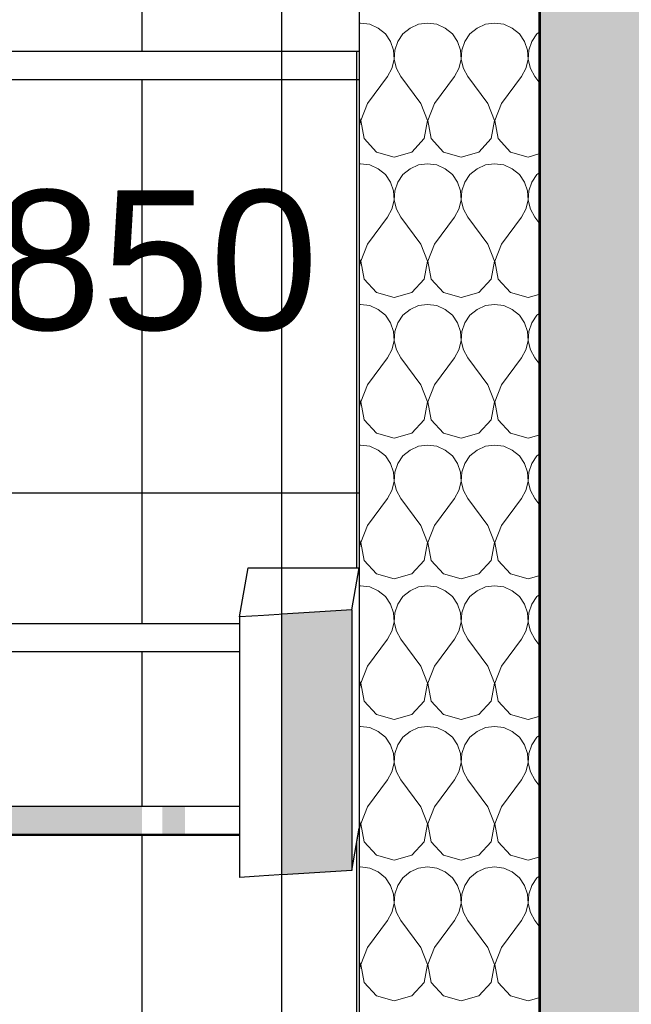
# Model space of a CAD drawing. Header units: millimetres. Extents: x -36478 to 31050, y -14815 to 11827.
# Tile 27 of 256: x -9905 to -9358, y 1509 to 2391. Entities that reach past the tile are written whole.
import ezdxf

# ---------------------------------------------------------------- set-up
doc = ezdxf.new("R2010")
doc.units = ezdxf.units.MM
doc.header["$MEASUREMENT"] = 0
doc.linetypes.add('Wipeout_Contour', pattern=[1000, 0, -1000])
for name, color, linetype in [('Konstrukce - nosné', 7, 'Continuous'), ('Nové_0', 7, 'Continuous'), ('Nové_3D prvky fasada stavajici', 7, 'Continuous'), ('Nové_Interiér - schodiště', 7, 'Continuous'), ('Nové_Konstrukce - krov', 7, 'Continuous'), ('Nové_Konstrukce - nosné', 7, 'Continuous'), ('Nové_Konstrukce – Dělicí čáry vrstev', 7, 'Continuous'), ('Nové_Kóty - SP', 7, 'Continuous'), ('Nové_Výplně - Povrchové', 7, 'Continuous'), ('Nové_Výplně – Řezové', 7, 'Continuous'), ('Výplně – Řezové', 7, 'Continuous')]:
    doc.layers.add(name, color=color, linetype=linetype)
doc.styles.add('GENEROVANÝ_STYL_2', font='txt')

# ---------------------------------------------------------------- blocks, each defined once
blk = doc.blocks.new('*X9')
at = {"layer": 'Nové_Výplně – Řezové', "color": 1, "linetype": 'Continuous', "lineweight": 13}
for p, q in [((-9600, 2388), (-9601.31, 2387.82)), ((-9591.8, 2386.86), (-9600, 2388)), ((-9584.23, 2383.52), (-9591.8, 2386.86)), ((-9577.85, 2378.24), (-9584.23, 2383.52)), ((-9555.77, 2383.52), (-9562.15, 2378.24)), ((-9548.2, 2386.86), (-9555.77, 2383.52)), ((-9540, 2388), (-9548.2, 2386.86)), ((-9531.8, 2386.86), (-9540, 2388)), ((-9524.23, 2383.52), (-9531.8, 2386.86)), ((-9517.85, 2378.24), (-9524.23, 2383.52)), ((-9495.77, 2383.52), (-9502.15, 2378.24)), ((-9488.2, 2386.86), (-9495.77, 2383.52)), ((-9480, 2388), (-9488.2, 2386.86)), ((-9471.8, 2386.86), (-9480, 2388)), ((-9464.23, 2383.52), (-9471.8, 2386.86)), ((-9457.85, 2378.24), (-9464.23, 2383.52)), ((-9573.17, 2371.42), (-9577.85, 2378.24)), ((-9562.15, 2378.24), (-9566.83, 2371.42)), ((-9513.17, 2371.42), (-9517.85, 2378.24)), ((-9502.15, 2378.24), (-9506.83, 2371.42)), ((-9453.17, 2371.42), (-9457.85, 2378.24)), ((-9442.15, 2378.24), (-9446.83, 2371.42)), ((-9440.5, 2379.61), (-9442.15, 2378.24)), ((-9570.52, 2363.57), (-9573.17, 2371.42)), ((-9566.83, 2371.42), (-9569.48, 2363.57)), ((-9510.52, 2363.57), (-9513.17, 2371.42)), ((-9506.83, 2371.42), (-9509.48, 2363.57)), ((-9450.52, 2363.57), (-9453.17, 2371.42)), ((-9446.83, 2371.42), (-9449.48, 2363.57)), ((-9571.99, 2347.24), (-9570.12, 2355.31)), ((-9570.12, 2355.31), (-9570.52, 2363.57)), ((-9569.48, 2363.57), (-9569.88, 2355.31)), ((-9569.88, 2355.31), (-9568.01, 2347.24)), ((-9511.99, 2347.24), (-9510.12, 2355.31)), ((-9510.12, 2355.31), (-9510.52, 2363.57)), ((-9509.48, 2363.57), (-9509.88, 2355.31)), ((-9509.88, 2355.31), (-9508.01, 2347.24)), ((-9451.99, 2347.24), (-9450.12, 2355.31)), ((-9450.12, 2355.31), (-9450.52, 2363.57)), ((-9449.48, 2363.57), (-9449.88, 2355.31)), ((-9449.88, 2355.31), (-9448.01, 2347.24)), ((-9576, 2340), (-9571.99, 2347.24)), ((-9568.01, 2347.24), (-9564, 2340)), ((-9516, 2340), (-9511.99, 2347.24)), ((-9508.01, 2347.24), (-9504, 2340)), ((-9456, 2340), (-9451.99, 2347.24)), ((-9448.01, 2347.24), (-9444, 2340)), ((-9594, 2316), (-9576, 2340)), ((-9546, 2316), (-9564, 2340)), ((-9534, 2316), (-9516, 2340)), ((-9486, 2316), (-9504, 2340)), ((-9474, 2316), (-9456, 2340)), ((-9440.5, 2335.33), (-9444, 2340)), ((-9594, 2316), (-9599.88, 2300.69)), ((-9540.12, 2300.69), (-9546, 2316)), ((-9534, 2316), (-9539.88, 2300.69)), ((-9480.12, 2300.69), (-9486, 2316)), ((-9474, 2316), (-9479.88, 2300.69)), ((-9600.12, 2300.69), (-9601.31, 2303.8)), ((-9601.31, 2294.38), (-9600.12, 2300.69)), ((-9599.88, 2300.69), (-9596.83, 2284.58)), ((-9543.17, 2284.58), (-9540.12, 2300.69)), ((-9539.88, 2300.69), (-9536.83, 2284.58)), ((-9483.17, 2284.58), (-9480.12, 2300.69)), ((-9479.88, 2300.69), (-9476.83, 2284.58)), ((-9596.83, 2284.58), (-9585.77, 2272.48)), ((-9554.23, 2272.48), (-9543.17, 2284.58)), ((-9536.83, 2284.58), (-9525.77, 2272.48)), ((-9494.23, 2272.48), (-9483.17, 2284.58)), ((-9476.83, 2284.58), (-9465.77, 2272.48)), ((-9585.77, 2272.48), (-9570, 2268)), ((-9570, 2268), (-9554.23, 2272.48)), ((-9525.77, 2272.48), (-9510, 2268)), ((-9510, 2268), (-9494.23, 2272.48)), ((-9465.77, 2272.48), (-9450, 2268)), ((-9450, 2268), (-9440.5, 2270.7)), ((-9600, 2262), (-9601.31, 2261.82)), ((-9591.8, 2260.86), (-9600, 2262)), ((-9584.23, 2257.52), (-9591.8, 2260.86)), ((-9548.2, 2260.86), (-9555.77, 2257.52)), ((-9540, 2262), (-9548.2, 2260.86)), ((-9531.8, 2260.86), (-9540, 2262)), ((-9524.23, 2257.52), (-9531.8, 2260.86)), ((-9488.2, 2260.86), (-9495.77, 2257.52)), ((-9480, 2262), (-9488.2, 2260.86)), ((-9471.8, 2260.86), (-9480, 2262)), ((-9464.23, 2257.52), (-9471.8, 2260.86)), ((-9577.85, 2252.24), (-9584.23, 2257.52)), ((-9573.17, 2245.42), (-9577.85, 2252.24)), ((-9562.15, 2252.24), (-9566.83, 2245.42)), ((-9555.77, 2257.52), (-9562.15, 2252.24)), ((-9517.85, 2252.24), (-9524.23, 2257.52)), ((-9513.17, 2245.42), (-9517.85, 2252.24)), ((-9502.15, 2252.24), (-9506.83, 2245.42)), ((-9495.77, 2257.52), (-9502.15, 2252.24)), ((-9457.85, 2252.24), (-9464.23, 2257.52)), ((-9453.17, 2245.42), (-9457.85, 2252.24)), ((-9442.15, 2252.24), (-9446.83, 2245.42)), ((-9440.5, 2253.61), (-9442.15, 2252.24)), ((-9570.52, 2237.57), (-9573.17, 2245.42)), ((-9566.83, 2245.42), (-9569.48, 2237.57)), ((-9510.52, 2237.57), (-9513.17, 2245.42)), ((-9506.83, 2245.42), (-9509.48, 2237.57)), ((-9450.52, 2237.57), (-9453.17, 2245.42)), ((-9446.83, 2245.42), (-9449.48, 2237.57)), ((-9570.12, 2229.31), (-9570.52, 2237.57)), ((-9569.48, 2237.57), (-9569.88, 2229.31)), ((-9510.12, 2229.31), (-9510.52, 2237.57)), ((-9509.48, 2237.57), (-9509.88, 2229.31)), ((-9450.12, 2229.31), (-9450.52, 2237.57)), ((-9449.48, 2237.57), (-9449.88, 2229.31)), ((-9571.99, 2221.24), (-9570.12, 2229.31)), ((-9569.88, 2229.31), (-9568.01, 2221.24)), ((-9511.99, 2221.24), (-9510.12, 2229.31)), ((-9509.88, 2229.31), (-9508.01, 2221.24)), ((-9451.99, 2221.24), (-9450.12, 2229.31)), ((-9449.88, 2229.31), (-9448.01, 2221.24)), ((-9594, 2190), (-9576, 2214)), ((-9576, 2214), (-9571.99, 2221.24)), ((-9568.01, 2221.24), (-9564, 2214)), ((-9546, 2190), (-9564, 2214)), ((-9534, 2190), (-9516, 2214)), ((-9516, 2214), (-9511.99, 2221.24)), ((-9508.01, 2221.24), (-9504, 2214)), ((-9486, 2190), (-9504, 2214)), ((-9474, 2190), (-9456, 2214)), ((-9456, 2214), (-9451.99, 2221.24)), ((-9448.01, 2221.24), (-9444, 2214)), ((-9440.5, 2209.33), (-9444, 2214)), ((-9594, 2190), (-9599.88, 2174.69)), ((-9540.12, 2174.69), (-9546, 2190)), ((-9534, 2190), (-9539.88, 2174.69)), ((-9480.12, 2174.69), (-9486, 2190)), ((-9474, 2190), (-9479.88, 2174.69)), ((-9600.12, 2174.69), (-9601.31, 2177.8)), ((-9601.31, 2168.38), (-9600.12, 2174.69)), ((-9599.88, 2174.69), (-9596.83, 2158.58)), ((-9543.17, 2158.58), (-9540.12, 2174.69)), ((-9539.88, 2174.69), (-9536.83, 2158.58)), ((-9483.17, 2158.58), (-9480.12, 2174.69)), ((-9479.88, 2174.69), (-9476.83, 2158.58)), ((-9596.83, 2158.58), (-9585.77, 2146.48)), ((-9554.23, 2146.48), (-9543.17, 2158.58)), ((-9536.83, 2158.58), (-9525.77, 2146.48)), ((-9494.23, 2146.48), (-9483.17, 2158.58)), ((-9476.83, 2158.58), (-9465.77, 2146.48)), ((-9585.77, 2146.48), (-9570, 2142)), ((-9570, 2142), (-9554.23, 2146.48)), ((-9525.77, 2146.48), (-9510, 2142)), ((-9510, 2142), (-9494.23, 2146.48)), ((-9465.77, 2146.48), (-9450, 2142)), ((-9450, 2142), (-9440.5, 2144.7)), ((-9600, 2136), (-9601.31, 2135.82)), ((-9591.8, 2134.86), (-9600, 2136)), ((-9584.23, 2131.52), (-9591.8, 2134.86)), ((-9548.2, 2134.86), (-9555.77, 2131.52)), ((-9540, 2136), (-9548.2, 2134.86)), ((-9531.8, 2134.86), (-9540, 2136)), ((-9524.23, 2131.52), (-9531.8, 2134.86)), ((-9488.2, 2134.86), (-9495.77, 2131.52)), ((-9480, 2136), (-9488.2, 2134.86)), ((-9471.8, 2134.86), (-9480, 2136)), ((-9464.23, 2131.52), (-9471.8, 2134.86)), ((-9577.85, 2126.24), (-9584.23, 2131.52)), ((-9573.17, 2119.42), (-9577.85, 2126.24)), ((-9562.15, 2126.24), (-9566.83, 2119.42)), ((-9555.77, 2131.52), (-9562.15, 2126.24)), ((-9517.85, 2126.24), (-9524.23, 2131.52)), ((-9513.17, 2119.42), (-9517.85, 2126.24)), ((-9502.15, 2126.24), (-9506.83, 2119.42)), ((-9495.77, 2131.52), (-9502.15, 2126.24)), ((-9457.85, 2126.24), (-9464.23, 2131.52)), ((-9453.17, 2119.42), (-9457.85, 2126.24)), ((-9442.15, 2126.24), (-9446.83, 2119.42)), ((-9440.5, 2127.61), (-9442.15, 2126.24)), ((-9570.52, 2111.57), (-9573.17, 2119.42)), ((-9566.83, 2119.42), (-9569.48, 2111.57)), ((-9510.52, 2111.57), (-9513.17, 2119.42)), ((-9506.83, 2119.42), (-9509.48, 2111.57)), ((-9450.52, 2111.57), (-9453.17, 2119.42)), ((-9446.83, 2119.42), (-9449.48, 2111.57)), ((-9570.12, 2103.31), (-9570.52, 2111.57)), ((-9569.48, 2111.57), (-9569.88, 2103.31)), ((-9510.12, 2103.31), (-9510.52, 2111.57)), ((-9509.48, 2111.57), (-9509.88, 2103.31)), ((-9450.12, 2103.31), (-9450.52, 2111.57)), ((-9449.48, 2111.57), (-9449.88, 2103.31)), ((-9571.99, 2095.24), (-9570.12, 2103.31)), ((-9569.88, 2103.31), (-9568.01, 2095.24)), ((-9511.99, 2095.24), (-9510.12, 2103.31)), ((-9509.88, 2103.31), (-9508.01, 2095.24)), ((-9451.99, 2095.24), (-9450.12, 2103.31)), ((-9449.88, 2103.31), (-9448.01, 2095.24)), ((-9576, 2088), (-9571.99, 2095.24)), ((-9568.01, 2095.24), (-9564, 2088)), ((-9516, 2088), (-9511.99, 2095.24)), ((-9508.01, 2095.24), (-9504, 2088)), ((-9456, 2088), (-9451.99, 2095.24)), ((-9448.01, 2095.24), (-9444, 2088)), ((-9594, 2064), (-9576, 2088)), ((-9546, 2064), (-9564, 2088)), ((-9534, 2064), (-9516, 2088)), ((-9486, 2064), (-9504, 2088)), ((-9474, 2064), (-9456, 2088)), ((-9440.5, 2083.33), (-9444, 2088)), ((-9594, 2064), (-9599.88, 2048.69)), ((-9540.12, 2048.69), (-9546, 2064)), ((-9534, 2064), (-9539.88, 2048.69)), ((-9480.12, 2048.69), (-9486, 2064)), ((-9474, 2064), (-9479.88, 2048.69)), ((-9600.12, 2048.69), (-9601.31, 2051.8)), ((-9601.31, 2042.38), (-9600.12, 2048.69)), ((-9599.88, 2048.69), (-9596.83, 2032.58)), ((-9543.17, 2032.58), (-9540.12, 2048.69)), ((-9539.88, 2048.69), (-9536.83, 2032.58)), ((-9483.17, 2032.58), (-9480.12, 2048.69)), ((-9479.88, 2048.69), (-9476.83, 2032.58)), ((-9596.83, 2032.58), (-9585.77, 2020.48)), ((-9554.23, 2020.48), (-9543.17, 2032.58)), ((-9536.83, 2032.58), (-9525.77, 2020.48)), ((-9494.23, 2020.48), (-9483.17, 2032.58)), ((-9476.83, 2032.58), (-9465.77, 2020.48)), ((-9585.77, 2020.48), (-9570, 2016)), ((-9570, 2016), (-9554.23, 2020.48)), ((-9525.77, 2020.48), (-9510, 2016)), ((-9510, 2016), (-9494.23, 2020.48)), ((-9465.77, 2020.48), (-9450, 2016)), ((-9450, 2016), (-9440.5, 2018.7)), ((-9600, 2010), (-9601.31, 2009.82)), ((-9591.8, 2008.86), (-9600, 2010)), ((-9584.23, 2005.52), (-9591.8, 2008.86)), ((-9577.85, 2000.24), (-9584.23, 2005.52)), ((-9555.77, 2005.52), (-9562.15, 2000.24)), ((-9548.2, 2008.86), (-9555.77, 2005.52)), ((-9540, 2010), (-9548.2, 2008.86)), ((-9531.8, 2008.86), (-9540, 2010)), ((-9524.23, 2005.52), (-9531.8, 2008.86)), ((-9517.85, 2000.24), (-9524.23, 2005.52)), ((-9495.77, 2005.52), (-9502.15, 2000.24)), ((-9488.2, 2008.86), (-9495.77, 2005.52)), ((-9480, 2010), (-9488.2, 2008.86)), ((-9471.8, 2008.86), (-9480, 2010)), ((-9464.23, 2005.52), (-9471.8, 2008.86)), ((-9457.85, 2000.24), (-9464.23, 2005.52)), ((-9573.17, 1993.42), (-9577.85, 2000.24)), ((-9570.52, 1985.57), (-9573.17, 1993.42)), ((-9566.83, 1993.42), (-9569.48, 1985.57)), ((-9562.15, 2000.24), (-9566.83, 1993.42)), ((-9513.17, 1993.42), (-9517.85, 2000.24)), ((-9510.52, 1985.57), (-9513.17, 1993.42)), ((-9506.83, 1993.42), (-9509.48, 1985.57)), ((-9502.15, 2000.24), (-9506.83, 1993.42)), ((-9453.17, 1993.42), (-9457.85, 2000.24)), ((-9450.52, 1985.57), (-9453.17, 1993.42)), ((-9446.83, 1993.42), (-9449.48, 1985.57)), ((-9442.15, 2000.24), (-9446.83, 1993.42)), ((-9440.5, 2001.61), (-9442.15, 2000.24)), ((-9570.12, 1977.31), (-9570.52, 1985.57)), ((-9569.48, 1985.57), (-9569.88, 1977.31)), ((-9510.12, 1977.31), (-9510.52, 1985.57)), ((-9509.48, 1985.57), (-9509.88, 1977.31)), ((-9450.12, 1977.31), (-9450.52, 1985.57)), ((-9449.48, 1985.57), (-9449.88, 1977.31)), ((-9571.99, 1969.24), (-9570.12, 1977.31)), ((-9569.88, 1977.31), (-9568.01, 1969.24)), ((-9511.99, 1969.24), (-9510.12, 1977.31)), ((-9509.88, 1977.31), (-9508.01, 1969.24)), ((-9451.99, 1969.24), (-9450.12, 1977.31)), ((-9449.88, 1977.31), (-9448.01, 1969.24)), ((-9576, 1962), (-9571.99, 1969.24)), ((-9568.01, 1969.24), (-9564, 1962)), ((-9516, 1962), (-9511.99, 1969.24)), ((-9508.01, 1969.24), (-9504, 1962)), ((-9456, 1962), (-9451.99, 1969.24)), ((-9448.01, 1969.24), (-9444, 1962)), ((-9594, 1938), (-9576, 1962)), ((-9546, 1938), (-9564, 1962)), ((-9534, 1938), (-9516, 1962)), ((-9486, 1938), (-9504, 1962)), ((-9474, 1938), (-9456, 1962)), ((-9440.5, 1957.33), (-9444, 1962)), ((-9594, 1938), (-9599.88, 1922.69)), ((-9540.12, 1922.69), (-9546, 1938)), ((-9534, 1938), (-9539.88, 1922.69)), ((-9480.12, 1922.69), (-9486, 1938)), ((-9474, 1938), (-9479.88, 1922.69)), ((-9600.12, 1922.69), (-9601.31, 1925.8)), ((-9601.31, 1916.38), (-9600.12, 1922.69)), ((-9599.88, 1922.69), (-9596.83, 1906.58)), ((-9543.17, 1906.58), (-9540.12, 1922.69)), ((-9539.88, 1922.69), (-9536.83, 1906.58)), ((-9483.17, 1906.58), (-9480.12, 1922.69)), ((-9479.88, 1922.69), (-9476.83, 1906.58)), ((-9596.83, 1906.58), (-9585.77, 1894.48)), ((-9554.23, 1894.48), (-9543.17, 1906.58)), ((-9536.83, 1906.58), (-9525.77, 1894.48)), ((-9494.23, 1894.48), (-9483.17, 1906.58)), ((-9476.83, 1906.58), (-9465.77, 1894.48)), ((-9585.77, 1894.48), (-9570, 1890)), ((-9570, 1890), (-9554.23, 1894.48)), ((-9525.77, 1894.48), (-9510, 1890)), ((-9510, 1890), (-9494.23, 1894.48)), ((-9465.77, 1894.48), (-9450, 1890)), ((-9450, 1890), (-9440.5, 1892.7)), ((-9600, 1884), (-9601.31, 1883.82)), ((-9591.8, 1882.86), (-9600, 1884)), ((-9584.23, 1879.52), (-9591.8, 1882.86)), ((-9577.85, 1874.24), (-9584.23, 1879.52)), ((-9555.77, 1879.52), (-9562.15, 1874.24)), ((-9548.2, 1882.86), (-9555.77, 1879.52)), ((-9540, 1884), (-9548.2, 1882.86)), ((-9531.8, 1882.86), (-9540, 1884)), ((-9524.23, 1879.52), (-9531.8, 1882.86)), ((-9517.85, 1874.24), (-9524.23, 1879.52)), ((-9495.77, 1879.52), (-9502.15, 1874.24)), ((-9488.2, 1882.86), (-9495.77, 1879.52)), ((-9480, 1884), (-9488.2, 1882.86)), ((-9471.8, 1882.86), (-9480, 1884)), ((-9464.23, 1879.52), (-9471.8, 1882.86)), ((-9457.85, 1874.24), (-9464.23, 1879.52)), ((-9573.17, 1867.42), (-9577.85, 1874.24)), ((-9562.15, 1874.24), (-9566.83, 1867.42)), ((-9513.17, 1867.42), (-9517.85, 1874.24)), ((-9502.15, 1874.24), (-9506.83, 1867.42)), ((-9453.17, 1867.42), (-9457.85, 1874.24)), ((-9442.15, 1874.24), (-9446.83, 1867.42)), ((-9440.5, 1875.61), (-9442.15, 1874.24)), ((-9570.52, 1859.57), (-9573.17, 1867.42)), ((-9566.83, 1867.42), (-9569.48, 1859.57)), ((-9510.52, 1859.57), (-9513.17, 1867.42)), ((-9506.83, 1867.42), (-9509.48, 1859.57)), ((-9450.52, 1859.57), (-9453.17, 1867.42)), ((-9446.83, 1867.42), (-9449.48, 1859.57)), ((-9570.12, 1851.31), (-9570.52, 1859.57)), ((-9569.48, 1859.57), (-9569.88, 1851.31)), ((-9510.12, 1851.31), (-9510.52, 1859.57)), ((-9509.48, 1859.57), (-9509.88, 1851.31)), ((-9450.12, 1851.31), (-9450.52, 1859.57)), ((-9449.48, 1859.57), (-9449.88, 1851.31)), ((-9571.99, 1843.24), (-9570.12, 1851.31)), ((-9569.88, 1851.31), (-9568.01, 1843.24)), ((-9511.99, 1843.24), (-9510.12, 1851.31)), ((-9509.88, 1851.31), (-9508.01, 1843.24)), ((-9451.99, 1843.24), (-9450.12, 1851.31)), ((-9449.88, 1851.31), (-9448.01, 1843.24)), ((-9594, 1812), (-9576, 1836)), ((-9576, 1836), (-9571.99, 1843.24)), ((-9568.01, 1843.24), (-9564, 1836)), ((-9546, 1812), (-9564, 1836)), ((-9534, 1812), (-9516, 1836)), ((-9516, 1836), (-9511.99, 1843.24)), ((-9508.01, 1843.24), (-9504, 1836)), ((-9486, 1812), (-9504, 1836)), ((-9474, 1812), (-9456, 1836)), ((-9456, 1836), (-9451.99, 1843.24)), ((-9448.01, 1843.24), (-9444, 1836)), ((-9440.5, 1831.33), (-9444, 1836)), ((-9594, 1812), (-9599.88, 1796.69)), ((-9540.12, 1796.69), (-9546, 1812)), ((-9534, 1812), (-9539.88, 1796.69)), ((-9480.12, 1796.69), (-9486, 1812)), ((-9474, 1812), (-9479.88, 1796.69)), ((-9600.12, 1796.69), (-9601.31, 1799.8)), ((-9601.31, 1790.38), (-9600.12, 1796.69)), ((-9599.88, 1796.69), (-9596.83, 1780.58)), ((-9543.17, 1780.58), (-9540.12, 1796.69)), ((-9539.88, 1796.69), (-9536.83, 1780.58)), ((-9483.17, 1780.58), (-9480.12, 1796.69)), ((-9479.88, 1796.69), (-9476.83, 1780.58)), ((-9596.83, 1780.58), (-9585.77, 1768.48)), ((-9554.23, 1768.48), (-9543.17, 1780.58)), ((-9536.83, 1780.58), (-9525.77, 1768.48)), ((-9494.23, 1768.48), (-9483.17, 1780.58)), ((-9476.83, 1780.58), (-9465.77, 1768.48)), ((-9585.77, 1768.48), (-9570, 1764)), ((-9570, 1764), (-9554.23, 1768.48)), ((-9525.77, 1768.48), (-9510, 1764)), ((-9510, 1764), (-9494.23, 1768.48)), ((-9465.77, 1768.48), (-9450, 1764)), ((-9450, 1764), (-9440.5, 1766.7)), ((-9600, 1758), (-9601.31, 1757.82)), ((-9591.8, 1756.86), (-9600, 1758)), ((-9584.23, 1753.52), (-9591.8, 1756.86)), ((-9548.2, 1756.86), (-9555.77, 1753.52)), ((-9540, 1758), (-9548.2, 1756.86)), ((-9531.8, 1756.86), (-9540, 1758)), ((-9524.23, 1753.52), (-9531.8, 1756.86)), ((-9488.2, 1756.86), (-9495.77, 1753.52)), ((-9480, 1758), (-9488.2, 1756.86)), ((-9471.8, 1756.86), (-9480, 1758)), ((-9464.23, 1753.52), (-9471.8, 1756.86)), ((-9577.85, 1748.24), (-9584.23, 1753.52)), ((-9573.17, 1741.42), (-9577.85, 1748.24)), ((-9562.15, 1748.24), (-9566.83, 1741.42)), ((-9555.77, 1753.52), (-9562.15, 1748.24)), ((-9517.85, 1748.24), (-9524.23, 1753.52)), ((-9513.17, 1741.42), (-9517.85, 1748.24)), ((-9502.15, 1748.24), (-9506.83, 1741.42)), ((-9495.77, 1753.52), (-9502.15, 1748.24)), ((-9457.85, 1748.24), (-9464.23, 1753.52)), ((-9453.17, 1741.42), (-9457.85, 1748.24)), ((-9442.15, 1748.24), (-9446.83, 1741.42)), ((-9440.5, 1749.61), (-9442.15, 1748.24)), ((-9570.52, 1733.57), (-9573.17, 1741.42)), ((-9566.83, 1741.42), (-9569.48, 1733.57)), ((-9510.52, 1733.57), (-9513.17, 1741.42)), ((-9506.83, 1741.42), (-9509.48, 1733.57)), ((-9450.52, 1733.57), (-9453.17, 1741.42)), ((-9446.83, 1741.42), (-9449.48, 1733.57)), ((-9570.12, 1725.31), (-9570.52, 1733.57)), ((-9569.48, 1733.57), (-9569.88, 1725.31)), ((-9510.12, 1725.31), (-9510.52, 1733.57)), ((-9509.48, 1733.57), (-9509.88, 1725.31)), ((-9450.12, 1725.31), (-9450.52, 1733.57)), ((-9449.48, 1733.57), (-9449.88, 1725.31)), ((-9571.99, 1717.24), (-9570.12, 1725.31)), ((-9569.88, 1725.31), (-9568.01, 1717.24)), ((-9511.99, 1717.24), (-9510.12, 1725.31)), ((-9509.88, 1725.31), (-9508.01, 1717.24)), ((-9451.99, 1717.24), (-9450.12, 1725.31)), ((-9449.88, 1725.31), (-9448.01, 1717.24)), ((-9576, 1710), (-9571.99, 1717.24)), ((-9568.01, 1717.24), (-9564, 1710)), ((-9516, 1710), (-9511.99, 1717.24)), ((-9508.01, 1717.24), (-9504, 1710)), ((-9456, 1710), (-9451.99, 1717.24)), ((-9448.01, 1717.24), (-9444, 1710)), ((-9594, 1686), (-9576, 1710)), ((-9546, 1686), (-9564, 1710)), ((-9534, 1686), (-9516, 1710)), ((-9486, 1686), (-9504, 1710)), ((-9474, 1686), (-9456, 1710)), ((-9440.5, 1705.33), (-9444, 1710)), ((-9594, 1686), (-9599.88, 1670.69)), ((-9540.12, 1670.69), (-9546, 1686)), ((-9534, 1686), (-9539.88, 1670.69)), ((-9480.12, 1670.69), (-9486, 1686)), ((-9474, 1686), (-9479.88, 1670.69)), ((-9600.12, 1670.69), (-9601.31, 1673.8)), ((-9601.31, 1664.38), (-9600.12, 1670.69)), ((-9599.88, 1670.69), (-9596.83, 1654.58)), ((-9543.17, 1654.58), (-9540.12, 1670.69)), ((-9539.88, 1670.69), (-9536.83, 1654.58)), ((-9483.17, 1654.58), (-9480.12, 1670.69)), ((-9479.88, 1670.69), (-9476.83, 1654.58)), ((-9596.83, 1654.58), (-9585.77, 1642.48)), ((-9554.23, 1642.48), (-9543.17, 1654.58)), ((-9536.83, 1654.58), (-9525.77, 1642.48)), ((-9494.23, 1642.48), (-9483.17, 1654.58)), ((-9476.83, 1654.58), (-9465.77, 1642.48)), ((-9585.77, 1642.48), (-9570, 1638)), ((-9570, 1638), (-9554.23, 1642.48)), ((-9525.77, 1642.48), (-9510, 1638)), ((-9510, 1638), (-9494.23, 1642.48)), ((-9465.77, 1642.48), (-9450, 1638)), ((-9450, 1638), (-9440.5, 1640.7)), ((-9600, 1632), (-9601.31, 1631.82)), ((-9591.8, 1630.86), (-9600, 1632)), ((-9540, 1632), (-9548.2, 1630.86)), ((-9531.8, 1630.86), (-9540, 1632)), ((-9480, 1632), (-9488.2, 1630.86)), ((-9471.8, 1630.86), (-9480, 1632)), ((-9584.23, 1627.52), (-9591.8, 1630.86)), ((-9577.85, 1622.24), (-9584.23, 1627.52)), ((-9555.77, 1627.52), (-9562.15, 1622.24)), ((-9548.2, 1630.86), (-9555.77, 1627.52)), ((-9524.23, 1627.52), (-9531.8, 1630.86)), ((-9517.85, 1622.24), (-9524.23, 1627.52)), ((-9495.77, 1627.52), (-9502.15, 1622.24)), ((-9488.2, 1630.86), (-9495.77, 1627.52)), ((-9464.23, 1627.52), (-9471.8, 1630.86)), ((-9457.85, 1622.24), (-9464.23, 1627.52)), ((-9440.5, 1623.61), (-9442.15, 1622.24)), ((-9573.17, 1615.42), (-9577.85, 1622.24)), ((-9570.52, 1607.57), (-9573.17, 1615.42)), ((-9566.83, 1615.42), (-9569.48, 1607.57)), ((-9562.15, 1622.24), (-9566.83, 1615.42)), ((-9513.17, 1615.42), (-9517.85, 1622.24)), ((-9510.52, 1607.57), (-9513.17, 1615.42)), ((-9506.83, 1615.42), (-9509.48, 1607.57)), ((-9502.15, 1622.24), (-9506.83, 1615.42)), ((-9453.17, 1615.42), (-9457.85, 1622.24)), ((-9450.52, 1607.57), (-9453.17, 1615.42)), ((-9446.83, 1615.42), (-9449.48, 1607.57)), ((-9442.15, 1622.24), (-9446.83, 1615.42)), ((-9570.12, 1599.31), (-9570.52, 1607.57)), ((-9569.48, 1607.57), (-9569.88, 1599.31)), ((-9510.12, 1599.31), (-9510.52, 1607.57)), ((-9509.48, 1607.57), (-9509.88, 1599.31)), ((-9450.12, 1599.31), (-9450.52, 1607.57)), ((-9449.48, 1607.57), (-9449.88, 1599.31)), ((-9571.99, 1591.24), (-9570.12, 1599.31)), ((-9569.88, 1599.31), (-9568.01, 1591.24)), ((-9511.99, 1591.24), (-9510.12, 1599.31)), ((-9509.88, 1599.31), (-9508.01, 1591.24)), ((-9451.99, 1591.24), (-9450.12, 1599.31)), ((-9449.88, 1599.31), (-9448.01, 1591.24)), ((-9576, 1584), (-9571.99, 1591.24)), ((-9568.01, 1591.24), (-9564, 1584)), ((-9516, 1584), (-9511.99, 1591.24)), ((-9508.01, 1591.24), (-9504, 1584)), ((-9456, 1584), (-9451.99, 1591.24)), ((-9448.01, 1591.24), (-9444, 1584)), ((-9594, 1560), (-9576, 1584)), ((-9546, 1560), (-9564, 1584)), ((-9534, 1560), (-9516, 1584)), ((-9486, 1560), (-9504, 1584)), ((-9474, 1560), (-9456, 1584)), ((-9440.5, 1579.33), (-9444, 1584)), ((-9594, 1560), (-9599.88, 1544.69)), ((-9540.12, 1544.69), (-9546, 1560)), ((-9534, 1560), (-9539.88, 1544.69)), ((-9480.12, 1544.69), (-9486, 1560)), ((-9474, 1560), (-9479.88, 1544.69)), ((-9600.12, 1544.69), (-9601.31, 1547.8)), ((-9601.31, 1538.38), (-9600.12, 1544.69)), ((-9599.88, 1544.69), (-9596.83, 1528.58)), ((-9543.17, 1528.58), (-9540.12, 1544.69)), ((-9539.88, 1544.69), (-9536.83, 1528.58)), ((-9483.17, 1528.58), (-9480.12, 1544.69)), ((-9479.88, 1544.69), (-9476.83, 1528.58)), ((-9596.83, 1528.58), (-9585.77, 1516.48)), ((-9554.23, 1516.48), (-9543.17, 1528.58)), ((-9536.83, 1528.58), (-9525.77, 1516.48)), ((-9494.23, 1516.48), (-9483.17, 1528.58)), ((-9476.83, 1528.58), (-9465.77, 1516.48)), ((-9585.77, 1516.48), (-9570, 1512)), ((-9570, 1512), (-9554.23, 1516.48)), ((-9525.77, 1516.48), (-9510, 1512)), ((-9510, 1512), (-9494.23, 1516.48)), ((-9465.77, 1516.48), (-9450, 1512)), ((-9450, 1512), (-9440.5, 1514.7))]:
    blk.add_line(p, q, dxfattribs=at)
blk = doc.blocks.new('výplň_4_1', base_point=(0, 0))
at = {"color": 254, "linetype": 'Wipeout_Contour', "lineweight": 0, "ltscale": 39364.418869}
blk.add_wipeout([(-9601.31, 3480), (-9601.31, 680.25), (-9440.5, 680.25), (-9440.5, 3480)], dxfattribs=at).dxf.layer = 'Nové_Výplně – Řezové'
at = {"layer": 'Nové_Výplně – Řezové', "color": 21, "linetype": 'Continuous', "lineweight": 20, "true_color": 0xffaaaa}
blk.add_blockref('*X9', (0, 0), dxfattribs=at)
blk = doc.blocks.new('Kóta_11_1', base_point=(-10176.87, 1850))
at = {"layer": 'Nové_Kóty - SP', "color": 1, "linetype": 'Continuous', "lineweight": 25}
for p, q in [((-10176.87, 1850), (-10376.87, 2050)), ((-10376.87, 2050), (-9976.87, 2050)), ((-9976.87, 2050), (-10176.87, 1850)), ((-10176.87, 1850), (-10476.87, 1850)), ((-10176.87, 1850), (-10026.87, 1850))]:
    blk.add_line(p, q, dxfattribs=at)
at = {"layer": 'Nové_Kóty - SP', "color": 1, "lineweight": 25, "insert": (-10176.87, 2090), "char_height": 125, "attachment_point": 7, "style": 'GENEROVANÝ_STYL_2'}
blk.add_mtext('\\A1;{\\pql;\\fArial|b0|i0|c0|p38;+1,850}', dxfattribs=at)

msp = doc.modelspace()

# ---------------------------------------------------------------- wipeouts: each hides what was drawn before it
at = {"color": 254, "linetype": 'Wipeout_Contour', "lineweight": 0, "ltscale": 343769.563132}
msp.add_wipeout([(-11544.66, 3180), (-11544.66, 480), (-9603.66, 480), (-9603.66, 1653.2), (-9607.86, 1629.01), (-9708.4, 1622.71), (-9708.4, 1660.23), (-10597, 1660.23), (-10613.33, 1566.02), (-10713.88, 1559.72), (-10713.88, 1793.06), (-10695.34, 1900), (-10678.61, 1900), (-10678.61, 2200.13), (-10675.05, 2221.13), (-10688.76, 2220.26), (-10693.66, 2219.96), (-10693.71, 2272.93), (-10693.71, 2278.35), (-10678.61, 2367.61), (-10678.61, 2729.54), (-10674.05, 2756.45), (-10676.65, 2756.28), (-10678.59, 2756.16), (-10678.61, 2777.31), (-10678.61, 2779.52), (-10654.59, 2921.5), (-10634.7, 2921.5), (-10469.87, 2917.21), (-10469.87, 2916.97), (-9603.66, 2916.97), (-9603.66, 3180)], dxfattribs=at).dxf.layer = 'Nové_Výplně - Povrchové'
at = {"color": 254, "linetype": 'Wipeout_Contour', "lineweight": 0, "ltscale": 38851.353161}
msp.add_wipeout([(-9440.5, 680.25), (-9439.45, 680.25), (-9439.45, 3180), (-9440.5, 3180)], dxfattribs=at).dxf.layer = 'Nové_Výplně - Povrchové'

# ---------------------------------------------------------------- next in the draw order: hatches: boundary and pattern name
at = {"layer": 'Výplně – Řezové', "linetype": 'Continuous', "lineweight": 13}
msp.add_hatch(color=254, dxfattribs=at).paths.add_polyline_path([(-8907.24, -231.99), (-8907.24, 3180), (-9439.45, 3180), (-9439.45, -231.99)])

# ---------------------------------------------------------------- next in the draw order: wipeouts: each hides what was drawn before it
at = {"color": 254, "linetype": 'Wipeout_Contour', "lineweight": 0, "ltscale": 41227.329586}
msp.add_wipeout([(-9603.66, 2362.56), (-10466.02, 2362.56), (-10466.02, 2337.56), (-9603.66, 2337.56)], dxfattribs=at).dxf.layer = 'Nové_Výplně - Povrchové'
at = {"color": 254, "linetype": 'Wipeout_Contour', "lineweight": 0, "ltscale": 167389.451577}
msp.add_wipeout([(-10643.74, 1918.04), (-10646.79, 1900), (-10566.04, 1900), (-10566.04, 1850), (-9708.4, 1850), (-9708.4, 1856.05), (-9700.78, 1900), (-9603.66, 1900), (-9603.66, 1966.97), (-10466.02, 1966.97), (-10466.02, 1916.97), (-10493.6, 1916.97), (-10493.6, 1967.31), (-10630.93, 1970.89), (-10630.93, 1924.96), (-10633.48, 1918.04)], dxfattribs=at).dxf.layer = 'Nové_Výplně - Povrchové'
at = {"color": 254, "linetype": 'Wipeout_Contour', "lineweight": 0, "ltscale": 41183.824904}
msp.add_wipeout([(-9708.4, 1660.23), (-9708.4, 1661.23), (-10613.33, 1661.23), (-10613.33, 1660.23)], dxfattribs=at).dxf.layer = 'Nové_Výplně – Řezové'

# ---------------------------------------------------------------- next in the draw order: hatches: boundary and pattern name
at = {"layer": 'Nové_Výplně – Řezové', "linetype": 'Continuous', "lineweight": 20, "true_color": 0xffaaaa}
h = msp.add_hatch(dxfattribs=at)
h.set_pattern_fill('Kov___ocel_0001', color=21, style=0, pattern_type=2)
h.set_pattern_definition([(45, (0, 0), (-79.5495, 79.5495), []), (45, (-26.52, 26.52), (-79.5495, 79.5495), [])])
h.paths.add_polyline_path([(-9708.4, 1660.23), (-9708.4, 1661.23), (-10613.33, 1661.23), (-10613.33, 1660.23)])

# ---------------------------------------------------------------- next in the draw order: wipeouts: each hides what was drawn before it
at = {"color": 254, "linetype": 'Wipeout_Contour', "lineweight": 0, "ltscale": 39543.538482}
msp.add_wipeout([(-9603.66, 2337.56), (-9601.31, 2337.56), (-9601.31, 2362.56), (-9603.66, 2362.56)], dxfattribs=at).dxf.layer = 'Nové_Výplně - Povrchové'
at = {"color": 254, "linetype": 'Wipeout_Contour', "lineweight": 0, "ltscale": 48852.186657}
msp.add_wipeout([(-9607.86, 1862.35), (-9607.86, 1629.01), (-9601.31, 1666.73), (-9601.31, 1900), (-9601.33, 1900)], dxfattribs=at).dxf.layer = 'Nové_Výplně - Povrchové'
at = {"color": 254, "linetype": 'Wipeout_Contour', "lineweight": 0, "ltscale": 41266.783553}
msp.add_wipeout([(-10594.44, 1825), (-9708.4, 1825), (-9708.4, 1850), (-10594.44, 1850)], dxfattribs=at).dxf.layer = 'Nové_Výplně - Povrchové'

# ---------------------------------------------------------------- next in the draw order: wipeouts: each hides what was drawn before it
at = {"color": 254, "linetype": 'Wipeout_Contour', "lineweight": 0, "ltscale": 73451.961008}
msp.add_wipeout([(-10457.67, 2362.87), (-10482.54, 2362.87), (-10482.54, 2362.56), (-9601.31, 2362.56), (-9601.31, 2412.56), (-10457.67, 2412.56), (-10457.67, 2363.69)], dxfattribs=at).dxf.layer = 'Nové_Výplně - Povrchové'
at = {"color": 254, "linetype": 'Wipeout_Contour', "lineweight": 0, "ltscale": 39343.57924}
msp.add_wipeout([(-9607.86, 1862.35), (-9601.33, 1900), (-9700.78, 1900), (-9708.4, 1856.05)], dxfattribs=at).dxf.layer = 'Nové_Výplně - Povrchové'
at = {"color": 254, "linetype": 'Wipeout_Contour', "lineweight": 0, "ltscale": 41207.400943}
msp.add_wipeout([(-10592.87, 1825), (-10592.87, 1686.23), (-9708.4, 1686.23), (-9708.4, 1825)], dxfattribs=at).dxf.layer = 'Nové_Výplně - Povrchové'
at = {"color": 254, "linetype": 'Wipeout_Contour', "lineweight": 0, "ltscale": 57966.502551}
msp.add_wipeout([(-9603.66, 1653.2), (-9603.66, 448.85), (-9600.95, 448.53), (-9600.95, 680.25), (-9601.31, 680.25), (-9601.31, 1666.73)], dxfattribs=at).dxf.layer = 'Nové_Výplně - Povrchové'

# ---------------------------------------------------------------- next in the draw order: hatches: boundary and pattern name
at = {"layer": 'Nové_Výplně – Řezové', "linetype": 'Continuous', "lineweight": 0, "true_color": 0x7f5555}
msp.add_hatch(color=27, dxfattribs=at).paths.add_polyline_path([(-9607.86, 1862.35), (-9708.4, 1856.05), (-9708.4, 1622.71), (-9607.86, 1629.01)])
at = {"layer": 'Nové_Výplně – Řezové', "linetype": 'Continuous', "lineweight": 0, "true_color": 0x3f2a2a}
msp.add_hatch(color=19, dxfattribs=at).paths.add_polyline_path([(-9708.4, 1661.23), (-9708.4, 1686.23), (-10613.33, 1686.23), (-10613.33, 1661.23)])

# ---------------------------------------------------------------- next in the draw order: linework, layer by layer
at = {"layer": 'Nové_Interiér - schodiště', "color": 1, "linetype": 'Continuous', "lineweight": 25}
msp.add_line((-9607.86, 1862.35), (-9607.86, 1629.01), dxfattribs=at)

# ---------------------------------------------------------------- next in the draw order: wipeouts: each hides what was drawn before it
at = {"color": 254, "linetype": 'Wipeout_Contour', "lineweight": 0, "ltscale": 39181.062495}
msp.add_wipeout([(-9603.66, 1900), (-9601.31, 1900), (-9601.31, 1966.97), (-9603.66, 1966.97)], dxfattribs=at).dxf.layer = 'Nové_Výplně - Povrchové'

# ---------------------------------------------------------------- next in the draw order: wipeouts: each hides what was drawn before it
at = {"color": 254, "linetype": 'Wipeout_Contour', "lineweight": 0, "ltscale": 41060.466767}
msp.add_wipeout([(-10468.47, 1966.97), (-9601.31, 1966.97), (-9601.31, 2337.56), (-10468.47, 2337.56)], dxfattribs=at).dxf.layer = 'Nové_Výplně - Povrchové'

# ---------------------------------------------------------------- next in the draw order: block references
at = {"layer": 'Nové_Výplně – Řezové', "color": 21, "linetype": 'Continuous', "lineweight": 20, "true_color": 0xffaaaa}
msp.add_blockref('výplň_4_1', (0, 0), dxfattribs=at)

# ---------------------------------------------------------------- next in the draw order: wipeouts: each hides what was drawn before it
at = {"color": 254, "linetype": 'Wipeout_Contour', "lineweight": 0, "ltscale": 84428.53096}
msp.add_wipeout([(-9791.09, 6098.4), (-9795.85, 6098.4), (-9795.85, 3651.05), (-9795.7, 3651.05), (-9795.7, 3576.91), (-9795.85, 3576.91), (-9795.85, 200.69), (-9791.09, 200.6)], dxfattribs=at).dxf.layer = 'Nové_Výplně - Povrchové'
at = {"color": 254, "linetype": 'Wipeout_Contour', "lineweight": 0, "ltscale": 42487.167959}
msp.add_wipeout([(-9757.27, 6098.4), (-9757.27, 199.99), (-9733.35, 199.56), (-9733.35, 6098.4)], dxfattribs=at).dxf.layer = 'Nové_Výplně - Povrchové'

# ---------------------------------------------------------------- next in the draw order: linework, layer by layer
at = {"layer": 'Konstrukce - nosné', "color": 7, "linetype": 'Continuous', "lineweight": 50}
msp.add_line((-9439.45, 3180), (-9439.45, 170), dxfattribs=at)
at = {"layer": 'Nové_3D prvky fasada stavajici', "color": 1, "linetype": 'Continuous', "lineweight": 25}
for p, q in [((-9603.66, 2362.56), (-9603.66, 1900)), ((-9603.66, 1653.2), (-9603.66, 680.25))]:
    msp.add_line(p, q, dxfattribs=at)
at = {"layer": 'Nové_Interiér - schodiště', "color": 1, "linetype": 'Continuous', "lineweight": 25}
for p, q in [((-9607.86, 1862.35), (-9601.33, 1900)), ((-9607.86, 1629.01), (-9601.31, 1666.73))]:
    msp.add_line(p, q, dxfattribs=at)
at = {"layer": 'Nové_Konstrukce - krov', "color": 1, "linetype": 'Continuous', "lineweight": 25}
for p, q in [((-9795.85, 2412.56), (-9795.85, 2362.56)), ((-9795.85, 2337.56), (-9795.85, 1850)), ((-9795.85, 1825), (-9795.85, 1686.23)), ((-9795.85, 1661.23), (-9795.85, 200.69))]:
    msp.add_line(p, q, dxfattribs=at)
at = {"layer": 'Nové_Konstrukce - nosné', "color": 1, "linetype": 'Continuous', "lineweight": 25}
for p, q in [((-9601.31, 3480), (-9601.31, 680.25)), ((-9440.5, 3480), (-9440.5, 680.25))]:
    msp.add_line(p, q, dxfattribs=at)

# ---------------------------------------------------------------- next in the draw order: wipeouts: each hides what was drawn before it
at = {"color": 254, "linetype": 'Wipeout_Contour', "lineweight": 0, "ltscale": 42631.369541}
msp.add_wipeout([(-9791.09, 6098.4), (-9791.09, 200.6), (-9777.54, 200.36), (-9777.54, 6098.4)], dxfattribs=at).dxf.layer = 'Nové_Výplně - Povrchové'
at = {"color": 254, "linetype": 'Wipeout_Contour', "lineweight": 0, "ltscale": 42398.789229}
msp.add_wipeout([(-9733.35, 6098.4), (-9733.35, 199.56), (-9709.43, 199.13), (-9709.43, 6098.4)], dxfattribs=at).dxf.layer = 'Nové_Výplně - Povrchové'

# ---------------------------------------------------------------- next in the draw order: wipeouts: each hides what was drawn before it
at = {"color": 254, "linetype": 'Wipeout_Contour', "lineweight": 0, "ltscale": 42317.161877}
msp.add_wipeout([(-9709.43, 6098.4), (-9709.43, 199.13), (-9689.15, 198.76), (-9689.15, 6098.4)], dxfattribs=at).dxf.layer = 'Nové_Výplně - Povrchové'

# ---------------------------------------------------------------- next in the draw order: linework, layer by layer
at = {"layer": 'Nové_Interiér - schodiště', "color": 1, "linetype": 'Continuous', "lineweight": 25}
for p, q in [((-9708.4, 1856.05), (-9700.78, 1900)), ((-9708.4, 1856.05), (-9708.4, 1686.23)), ((-10594.44, 1850), (-9708.4, 1850)), ((-10594.44, 1825), (-9708.4, 1825)), ((-9708.4, 1686.23), (-10613.33, 1686.23)), ((-9708.4, 1660.23), (-10613.33, 1660.23)), ((-9708.4, 1660.23), (-9708.4, 1622.71))]:
    msp.add_line(p, q, dxfattribs=at)
at = {"layer": 'Nové_Konstrukce – Dělicí čáry vrstev', "color": 1, "linetype": 'Continuous', "lineweight": 25}
msp.add_line((-9708.4, 1661.23), (-10613.33, 1661.23), dxfattribs=at)
at = {"layer": 'Nové_Konstrukce – Dělicí čáry vrstev', "color": 1, "linetype": 'Continuous', "lineweight": 25, "flags": 128}
msp.add_lwpolyline([(-9708.4, 1686.23), (-9708.4, 1661.23), (-9708.4, 1660.23)], dxfattribs=at)

# ---------------------------------------------------------------- next in the draw order: wipeouts: each hides what was drawn before it
at = {"color": 254, "linetype": 'Wipeout_Contour', "lineweight": 0, "ltscale": 42254.70271}
msp.add_wipeout([(-9689.15, 6098.4), (-9689.15, 198.76), (-9675.61, 198.52), (-9675.61, 6098.4)], dxfattribs=at).dxf.layer = 'Nové_Výplně - Povrchové'

# ---------------------------------------------------------------- next in the draw order: wipeouts: each hides what was drawn before it
at = {"color": 254, "linetype": 'Wipeout_Contour', "lineweight": 0, "ltscale": 42220.905667}
msp.add_wipeout([(-9675.61, 6098.4), (-9675.61, 198.52), (-9670.85, 198.43), (-9670.85, 6098.4)], dxfattribs=at).dxf.layer = 'Nové_Výplně - Povrchové'

# ---------------------------------------------------------------- next in the draw order: linework, layer by layer
at = {"layer": 'Nové_0', "color": 1, "linetype": 'Continuous', "lineweight": 25}
for p, q in [((-9601.31, 2362.56), (-10482.54, 2362.56)), ((-10468.47, 2337.56), (-9601.31, 2337.56)), ((-9601.31, 1966.97), (-10468.47, 1966.97))]:
    msp.add_line(p, q, dxfattribs=at)
at = {"layer": 'Nové_Interiér - schodiště', "color": 1, "linetype": 'Continuous', "lineweight": 25}
for p, q in [((-9700.78, 1900), (-9601.33, 1900)), ((-9607.86, 1862.35), (-9708.4, 1856.05)), ((-9607.86, 1629.01), (-9708.4, 1622.71))]:
    msp.add_line(p, q, dxfattribs=at)
at = {"layer": 'Nové_Konstrukce - krov', "color": 1, "linetype": 'Continuous', "lineweight": 25}
msp.add_line((-9670.85, 6098.4), (-9670.85, 198.43), dxfattribs=at)

# ---------------------------------------------------------------- next in the draw order: block references
at = {"layer": 'Nové_Kóty - SP', "color": 1, "linetype": 'Continuous', "lineweight": 25}
msp.add_blockref('Kóta_11_1', (-10176.87, 1850), dxfattribs=at)

doc.saveas('drawing.dxf')
